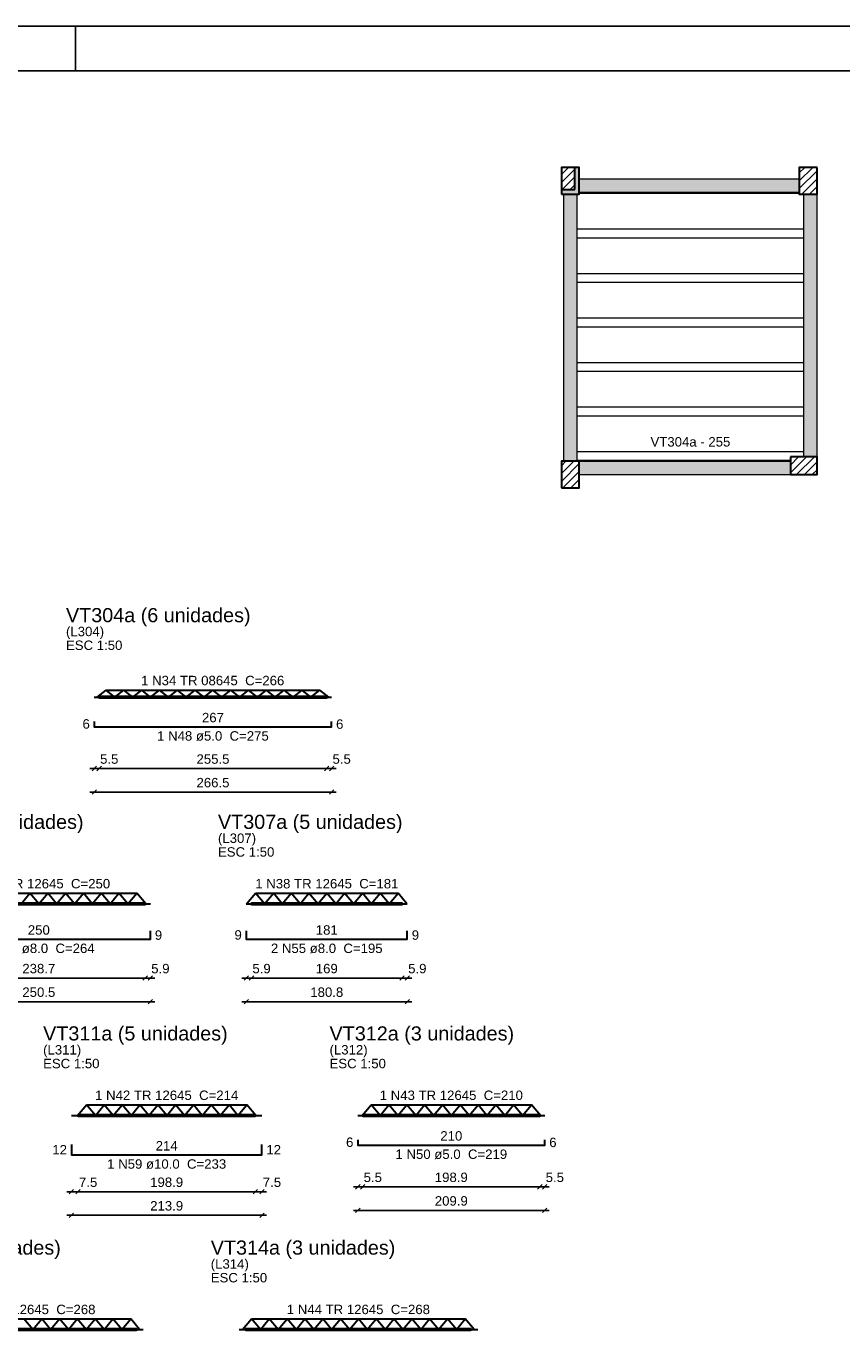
# Model space of a CAD drawing. Header units: millimetres. Extents: x 0 to 84.1, y 0 to 59.4.
# Tile 12 of 13: x 46 to 64.3, y 29.9 to 59.4. Entities that reach past the tile are written whole.
import ezdxf

# ---------------------------------------------------------------- set-up
doc = ezdxf.new("R2010")
doc.units = ezdxf.units.MM
doc.header["$MEASUREMENT"] = 0
doc.linetypes.add('NULL', pattern=[0])
doc.layers.get('0').update_dxf_attribs({"lineweight": 18})
for name, color, linetype, lineweight in [('Descrição da armadura', 7, 'Continuous', 0), ('DT-Armadura positiva', 2, 'Continuous', 30), ('DT-Cotas', 9, 'Continuous', 5), ('DT-Forma', 5, 'Continuous', 5), ('DT-Hachura pilar em laje', 252, 'Continuous', 5), ('DT-Hachura viga em laje', 254, 'Continuous', 5), ('DT-Título', 3, 'Continuous', 20), ('FO-Hachura pilar que morre', 106, 'Continuous', 5), ('FO-Hachura pilar que passa', 19, 'Continuous', 5), ('FO-Hachuras das lajes', 1, 'Continuous', 20), ('FO-Pilares', 4, 'Continuous', 30), ('FO-Textos das lajes', 3, 'Continuous', 20), ('FO-Vigas', 1, 'Continuous', 20), ('Textos armaduras', 7, 'Continuous', 0)]:
    doc.layers.add(name, color=color, linetype=linetype, lineweight=lineweight)
doc.layers.add('SEDUC_MARF', color=1, linetype='Continuous')
doc.layers.add('SEDUC_MARGG', color=7, linetype='Continuous')
doc.styles.add('Arial', font='txt')
doc.dimstyles.new('UM_50.000000', dxfattribs={"dimtxt": 0.18, "dimasz": 0.1, "dimexe": 0.1, "dimexo": 0.2, "dimgap": 0, "dimtad": 1, "dimtih": 1, "dimtoh": 1, "dimdec": 1, "dimlfac": 50, "dimzin": 0, "dimdsep": 46, "dimtxsty": 'Standard', "dimcen": 0.09, "dimdle": 0.1, "dimadec": 1, "dimazin": 2, "dimtfac": 1, "dimtdec": 4, "dimtofl": 0, "dimtmove": 0, "dimatfit": 3, "dimfxl": 1, "dimtolj": 1, "dimarcsym": 0})

# ---------------------------------------------------------------- blocks, each defined once
blk = doc.blocks.new('_Oblique')
at = {"color": 0, "linetype": 'ByBlock', "lineweight": -2}
blk.add_line((-0.5, -0.5), (0.5, 0.5), dxfattribs=at)
blk = doc.blocks.new('*D14')
at = {"layer": 'Defpoints', "color": 0}
for p in [(47.52, 42.192), (52.85, 42.192), (52.85, 42.192)]:
    blk.add_point(p, dxfattribs=at)
at = {"layer": 'DT-Cotas', "color": 0, "lineweight": -2}
blk.add_line((47.42, 42.192), (52.95, 42.192), dxfattribs=at)
at = {"layer": 'DT-Cotas', "color": 0, "lineweight": -2, "xscale": 0.1, "yscale": 0.1, "zscale": 0.1, "rotation": 180}
blk.add_blockref('_Oblique', (47.52, 42.192), dxfattribs=at)
at = {"layer": 'DT-Cotas', "color": 0, "lineweight": -2, "xscale": 0.1, "yscale": 0.1, "zscale": 0.1}
blk.add_blockref('_Oblique', (52.85, 42.192), dxfattribs=at)
at = {"layer": 'DT-Cotas', "color": 7, "insert": (50.185, 42.403), "char_height": 0.2118, "attachment_point": 5, "rotation": 0.0057, "style": 'Arial'}
blk.add_mtext('\\A1;266.5', dxfattribs=at)
blk = doc.blocks.new('*D15')
at = {"layer": 'Defpoints', "color": 0}
for p in [(47.52, 42.721), (47.63, 42.721), (47.63, 42.721)]:
    blk.add_point(p, dxfattribs=at)
at = {"layer": 'DT-Cotas', "color": 0, "lineweight": -2}
blk.add_line((47.42, 42.721), (47.73, 42.721), dxfattribs=at)
at = {"layer": 'DT-Cotas', "color": 0, "lineweight": -2, "xscale": 0.1, "yscale": 0.1, "zscale": 0.1, "rotation": 180}
blk.add_blockref('_Oblique', (47.52, 42.721), dxfattribs=at)
at = {"layer": 'DT-Cotas', "color": 0, "lineweight": -2, "xscale": 0.1, "yscale": 0.1, "zscale": 0.1}
blk.add_blockref('_Oblique', (47.63, 42.721), dxfattribs=at)
at = {"layer": 'DT-Cotas', "color": 7, "insert": (47.855, 42.933), "char_height": 0.2118, "attachment_point": 5, "rotation": 0.0057, "style": 'Arial'}
blk.add_mtext('\\A1;5.5', dxfattribs=at)
blk = doc.blocks.new('*D16')
at = {"layer": 'Defpoints', "color": 0}
for p in [(47.63, 42.721), (52.74, 42.721), (52.74, 42.721)]:
    blk.add_point(p, dxfattribs=at)
at = {"layer": 'DT-Cotas', "color": 0, "lineweight": -2}
blk.add_line((47.53, 42.721), (52.84, 42.721), dxfattribs=at)
at = {"layer": 'DT-Cotas', "color": 0, "lineweight": -2, "xscale": 0.1, "yscale": 0.1, "zscale": 0.1, "rotation": 180}
blk.add_blockref('_Oblique', (47.63, 42.721), dxfattribs=at)
at = {"layer": 'DT-Cotas', "color": 0, "lineweight": -2, "xscale": 0.1, "yscale": 0.1, "zscale": 0.1}
blk.add_blockref('_Oblique', (52.74, 42.721), dxfattribs=at)
at = {"layer": 'DT-Cotas', "color": 7, "insert": (50.185, 42.933), "char_height": 0.2118, "attachment_point": 5, "rotation": 0.0057, "style": 'Arial'}
blk.add_mtext('\\A1;255.5', dxfattribs=at)
blk = doc.blocks.new('*D17')
at = {"layer": 'Defpoints', "color": 0}
for p in [(52.74, 42.721), (52.85, 42.721), (52.85, 42.721)]:
    blk.add_point(p, dxfattribs=at)
at = {"layer": 'DT-Cotas', "color": 0, "lineweight": -2}
blk.add_line((52.64, 42.721), (52.95, 42.721), dxfattribs=at)
at = {"layer": 'DT-Cotas', "color": 0, "lineweight": -2, "xscale": 0.1, "yscale": 0.1, "zscale": 0.1, "rotation": 180}
blk.add_blockref('_Oblique', (52.74, 42.721), dxfattribs=at)
at = {"layer": 'DT-Cotas', "color": 0, "lineweight": -2, "xscale": 0.1, "yscale": 0.1, "zscale": 0.1}
blk.add_blockref('_Oblique', (52.85, 42.721), dxfattribs=at)
at = {"layer": 'DT-Cotas', "color": 7, "insert": (53.075, 42.933), "char_height": 0.2118, "attachment_point": 5, "rotation": 0.0057, "style": 'Arial'}
blk.add_mtext('\\A1;5.5', dxfattribs=at)
blk = doc.blocks.new('*D26')
at = {"layer": 'Defpoints', "color": 0}
for p in [(43.769, 37.483), (48.779, 37.483), (48.779, 37.483)]:
    blk.add_point(p, dxfattribs=at)
at = {"layer": 'DT-Cotas', "color": 0, "lineweight": -2}
blk.add_line((43.669, 37.483), (48.879, 37.483), dxfattribs=at)
at = {"layer": 'DT-Cotas', "color": 0, "lineweight": -2, "xscale": 0.1, "yscale": 0.1, "zscale": 0.1, "rotation": 180}
blk.add_blockref('_Oblique', (43.769, 37.483), dxfattribs=at)
at = {"layer": 'DT-Cotas', "color": 0, "lineweight": -2, "xscale": 0.1, "yscale": 0.1, "zscale": 0.1}
blk.add_blockref('_Oblique', (48.779, 37.483), dxfattribs=at)
at = {"layer": 'DT-Cotas', "color": 7, "insert": (46.274, 37.695), "char_height": 0.2118, "attachment_point": 5, "rotation": 0.0057, "style": 'Arial'}
blk.add_mtext('\\A1;250.5', dxfattribs=at)
blk = doc.blocks.new('*D28')
at = {"layer": 'Defpoints', "color": 0}
for p in [(43.887, 38.013), (48.661, 38.013), (48.661, 38.013)]:
    blk.add_point(p, dxfattribs=at)
at = {"layer": 'DT-Cotas', "color": 0, "lineweight": -2}
blk.add_line((43.787, 38.013), (48.761, 38.013), dxfattribs=at)
at = {"layer": 'DT-Cotas', "color": 0, "lineweight": -2, "xscale": 0.1, "yscale": 0.1, "zscale": 0.1, "rotation": 180}
blk.add_blockref('_Oblique', (43.887, 38.013), dxfattribs=at)
at = {"layer": 'DT-Cotas', "color": 0, "lineweight": -2, "xscale": 0.1, "yscale": 0.1, "zscale": 0.1}
blk.add_blockref('_Oblique', (48.661, 38.013), dxfattribs=at)
at = {"layer": 'DT-Cotas', "color": 7, "insert": (46.274, 38.225), "char_height": 0.2118, "attachment_point": 5, "rotation": 0.0057, "style": 'Arial'}
blk.add_mtext('\\A1;238.7', dxfattribs=at)
blk = doc.blocks.new('*D29')
at = {"layer": 'Defpoints', "color": 0}
for p in [(48.661, 38.013), (48.779, 38.013), (48.779, 38.013)]:
    blk.add_point(p, dxfattribs=at)
at = {"layer": 'DT-Cotas', "color": 0, "lineweight": -2}
blk.add_line((48.561, 38.013), (48.879, 38.013), dxfattribs=at)
at = {"layer": 'DT-Cotas', "color": 0, "lineweight": -2, "xscale": 0.1, "yscale": 0.1, "zscale": 0.1, "rotation": 180}
blk.add_blockref('_Oblique', (48.661, 38.013), dxfattribs=at)
at = {"layer": 'DT-Cotas', "color": 0, "lineweight": -2, "xscale": 0.1, "yscale": 0.1, "zscale": 0.1}
blk.add_blockref('_Oblique', (48.779, 38.013), dxfattribs=at)
at = {"layer": 'DT-Cotas', "color": 7, "insert": (49.004, 38.225), "char_height": 0.2118, "attachment_point": 5, "rotation": 0.0057, "style": 'Arial'}
blk.add_mtext('\\A1;5.9', dxfattribs=at)
blk = doc.blocks.new('*D30')
at = {"layer": 'Defpoints', "color": 0}
for p in [(50.933, 37.483), (54.549, 37.483), (54.549, 37.483)]:
    blk.add_point(p, dxfattribs=at)
at = {"layer": 'DT-Cotas', "color": 0, "lineweight": -2}
blk.add_line((50.833, 37.483), (54.649, 37.483), dxfattribs=at)
at = {"layer": 'DT-Cotas', "color": 0, "lineweight": -2, "xscale": 0.1, "yscale": 0.1, "zscale": 0.1, "rotation": 180}
blk.add_blockref('_Oblique', (50.933, 37.483), dxfattribs=at)
at = {"layer": 'DT-Cotas', "color": 0, "lineweight": -2, "xscale": 0.1, "yscale": 0.1, "zscale": 0.1}
blk.add_blockref('_Oblique', (54.549, 37.483), dxfattribs=at)
at = {"layer": 'DT-Cotas', "color": 7, "insert": (52.741, 37.695), "char_height": 0.2118, "attachment_point": 5, "rotation": 0.0057, "style": 'Arial'}
blk.add_mtext('\\A1;180.8', dxfattribs=at)
blk = doc.blocks.new('*D31')
at = {"layer": 'Defpoints', "color": 0}
for p in [(50.933, 38.013), (51.051, 38.013), (51.051, 38.013)]:
    blk.add_point(p, dxfattribs=at)
at = {"layer": 'DT-Cotas', "color": 0, "lineweight": -2}
blk.add_line((50.833, 38.013), (51.151, 38.013), dxfattribs=at)
at = {"layer": 'DT-Cotas', "color": 0, "lineweight": -2, "xscale": 0.1, "yscale": 0.1, "zscale": 0.1, "rotation": 180}
blk.add_blockref('_Oblique', (50.933, 38.013), dxfattribs=at)
at = {"layer": 'DT-Cotas', "color": 0, "lineweight": -2, "xscale": 0.1, "yscale": 0.1, "zscale": 0.1}
blk.add_blockref('_Oblique', (51.051, 38.013), dxfattribs=at)
at = {"layer": 'DT-Cotas', "color": 7, "insert": (51.276, 38.225), "char_height": 0.2118, "attachment_point": 5, "rotation": 0.0057, "style": 'Arial'}
blk.add_mtext('\\A1;5.9', dxfattribs=at)
blk = doc.blocks.new('*D32')
at = {"layer": 'Defpoints', "color": 0}
for p in [(51.051, 38.013), (54.431, 38.013), (54.431, 38.013)]:
    blk.add_point(p, dxfattribs=at)
at = {"layer": 'DT-Cotas', "color": 0, "lineweight": -2}
blk.add_line((50.951, 38.013), (54.531, 38.013), dxfattribs=at)
at = {"layer": 'DT-Cotas', "color": 0, "lineweight": -2, "xscale": 0.1, "yscale": 0.1, "zscale": 0.1, "rotation": 180}
blk.add_blockref('_Oblique', (51.051, 38.013), dxfattribs=at)
at = {"layer": 'DT-Cotas', "color": 0, "lineweight": -2, "xscale": 0.1, "yscale": 0.1, "zscale": 0.1}
blk.add_blockref('_Oblique', (54.431, 38.013), dxfattribs=at)
at = {"layer": 'DT-Cotas', "color": 7, "insert": (52.741, 38.225), "char_height": 0.2118, "attachment_point": 5, "rotation": 0.0057, "style": 'Arial'}
blk.add_mtext('\\A1;169', dxfattribs=at)
blk = doc.blocks.new('*D33')
at = {"layer": 'Defpoints', "color": 0}
for p in [(54.431, 38.013), (54.549, 38.013), (54.549, 38.013)]:
    blk.add_point(p, dxfattribs=at)
at = {"layer": 'DT-Cotas', "color": 0, "lineweight": -2}
blk.add_line((54.331, 38.013), (54.649, 38.013), dxfattribs=at)
at = {"layer": 'DT-Cotas', "color": 0, "lineweight": -2, "xscale": 0.1, "yscale": 0.1, "zscale": 0.1, "rotation": 180}
blk.add_blockref('_Oblique', (54.431, 38.013), dxfattribs=at)
at = {"layer": 'DT-Cotas', "color": 0, "lineweight": -2, "xscale": 0.1, "yscale": 0.1, "zscale": 0.1}
blk.add_blockref('_Oblique', (54.549, 38.013), dxfattribs=at)
at = {"layer": 'DT-Cotas', "color": 7, "insert": (54.774, 38.225), "char_height": 0.2118, "attachment_point": 5, "rotation": 0.0057, "style": 'Arial'}
blk.add_mtext('\\A1;5.9', dxfattribs=at)
blk = doc.blocks.new('*D46')
at = {"layer": 'Defpoints', "color": 0}
for p in [(47.006, 32.683), (51.284, 32.683), (51.284, 32.683)]:
    blk.add_point(p, dxfattribs=at)
at = {"layer": 'DT-Cotas', "color": 0, "lineweight": -2}
blk.add_line((46.906, 32.683), (51.384, 32.683), dxfattribs=at)
at = {"layer": 'DT-Cotas', "color": 0, "lineweight": -2, "xscale": 0.1, "yscale": 0.1, "zscale": 0.1, "rotation": 180}
blk.add_blockref('_Oblique', (47.006, 32.683), dxfattribs=at)
at = {"layer": 'DT-Cotas', "color": 0, "lineweight": -2, "xscale": 0.1, "yscale": 0.1, "zscale": 0.1}
blk.add_blockref('_Oblique', (51.284, 32.683), dxfattribs=at)
at = {"layer": 'DT-Cotas', "color": 7, "insert": (49.145, 32.895), "char_height": 0.2118, "attachment_point": 5, "rotation": 0.0057, "style": 'Arial'}
blk.add_mtext('\\A1;213.9', dxfattribs=at)
blk = doc.blocks.new('*D47')
at = {"layer": 'Defpoints', "color": 0}
for p in [(47.006, 33.213), (47.156, 33.213), (47.156, 33.213)]:
    blk.add_point(p, dxfattribs=at)
at = {"layer": 'DT-Cotas', "color": 0, "lineweight": -2}
blk.add_line((46.906, 33.213), (47.256, 33.213), dxfattribs=at)
at = {"layer": 'DT-Cotas', "color": 0, "lineweight": -2, "xscale": 0.1, "yscale": 0.1, "zscale": 0.1, "rotation": 180}
blk.add_blockref('_Oblique', (47.006, 33.213), dxfattribs=at)
at = {"layer": 'DT-Cotas', "color": 0, "lineweight": -2, "xscale": 0.1, "yscale": 0.1, "zscale": 0.1}
blk.add_blockref('_Oblique', (47.156, 33.213), dxfattribs=at)
at = {"layer": 'DT-Cotas', "color": 7, "insert": (47.382, 33.425), "char_height": 0.2118, "attachment_point": 5, "rotation": 0.0057, "style": 'Arial'}
blk.add_mtext('\\A1;7.5', dxfattribs=at)
blk = doc.blocks.new('*D48')
at = {"layer": 'Defpoints', "color": 0}
for p in [(47.156, 33.213), (51.134, 33.213), (51.134, 33.213)]:
    blk.add_point(p, dxfattribs=at)
at = {"layer": 'DT-Cotas', "color": 0, "lineweight": -2}
blk.add_line((47.056, 33.213), (51.234, 33.213), dxfattribs=at)
at = {"layer": 'DT-Cotas', "color": 0, "lineweight": -2, "xscale": 0.1, "yscale": 0.1, "zscale": 0.1, "rotation": 180}
blk.add_blockref('_Oblique', (47.156, 33.213), dxfattribs=at)
at = {"layer": 'DT-Cotas', "color": 0, "lineweight": -2, "xscale": 0.1, "yscale": 0.1, "zscale": 0.1}
blk.add_blockref('_Oblique', (51.134, 33.213), dxfattribs=at)
at = {"layer": 'DT-Cotas', "color": 7, "insert": (49.145, 33.425), "char_height": 0.2118, "attachment_point": 5, "rotation": 0.0057, "style": 'Arial'}
blk.add_mtext('\\A1;198.9', dxfattribs=at)
blk = doc.blocks.new('*D49')
at = {"layer": 'Defpoints', "color": 0}
for p in [(51.134, 33.213), (51.284, 33.213), (51.284, 33.213)]:
    blk.add_point(p, dxfattribs=at)
at = {"layer": 'DT-Cotas', "color": 0, "lineweight": -2}
blk.add_line((51.034, 33.213), (51.384, 33.213), dxfattribs=at)
at = {"layer": 'DT-Cotas', "color": 0, "lineweight": -2, "xscale": 0.1, "yscale": 0.1, "zscale": 0.1, "rotation": 180}
blk.add_blockref('_Oblique', (51.134, 33.213), dxfattribs=at)
at = {"layer": 'DT-Cotas', "color": 0, "lineweight": -2, "xscale": 0.1, "yscale": 0.1, "zscale": 0.1}
blk.add_blockref('_Oblique', (51.284, 33.213), dxfattribs=at)
at = {"layer": 'DT-Cotas', "color": 7, "insert": (51.51, 33.425), "char_height": 0.2118, "attachment_point": 5, "rotation": 0.0057, "style": 'Arial'}
blk.add_mtext('\\A1;7.5', dxfattribs=at)
blk = doc.blocks.new('*D50')
at = {"layer": 'Defpoints', "color": 0}
for p in [(53.438, 32.793), (57.636, 32.793), (57.636, 32.793)]:
    blk.add_point(p, dxfattribs=at)
at = {"layer": 'DT-Cotas', "color": 0, "lineweight": -2}
blk.add_line((53.338, 32.793), (57.736, 32.793), dxfattribs=at)
at = {"layer": 'DT-Cotas', "color": 0, "lineweight": -2, "xscale": 0.1, "yscale": 0.1, "zscale": 0.1, "rotation": 180}
blk.add_blockref('_Oblique', (53.438, 32.793), dxfattribs=at)
at = {"layer": 'DT-Cotas', "color": 0, "lineweight": -2, "xscale": 0.1, "yscale": 0.1, "zscale": 0.1}
blk.add_blockref('_Oblique', (57.636, 32.793), dxfattribs=at)
at = {"layer": 'DT-Cotas', "color": 7, "insert": (55.537, 33.005), "char_height": 0.2118, "attachment_point": 5, "rotation": 0.0057, "style": 'Arial'}
blk.add_mtext('\\A1;209.9', dxfattribs=at)
blk = doc.blocks.new('*D51')
at = {"layer": 'Defpoints', "color": 0}
for p in [(53.438, 33.323), (53.548, 33.323), (53.548, 33.323)]:
    blk.add_point(p, dxfattribs=at)
at = {"layer": 'DT-Cotas', "color": 0, "lineweight": -2}
blk.add_line((53.338, 33.323), (53.648, 33.323), dxfattribs=at)
at = {"layer": 'DT-Cotas', "color": 0, "lineweight": -2, "xscale": 0.1, "yscale": 0.1, "zscale": 0.1, "rotation": 180}
blk.add_blockref('_Oblique', (53.438, 33.323), dxfattribs=at)
at = {"layer": 'DT-Cotas', "color": 0, "lineweight": -2, "xscale": 0.1, "yscale": 0.1, "zscale": 0.1}
blk.add_blockref('_Oblique', (53.548, 33.323), dxfattribs=at)
at = {"layer": 'DT-Cotas', "color": 7, "insert": (53.774, 33.535), "char_height": 0.2118, "attachment_point": 5, "rotation": 0.0057, "style": 'Arial'}
blk.add_mtext('\\A1;5.5', dxfattribs=at)
blk = doc.blocks.new('*D52')
at = {"layer": 'Defpoints', "color": 0}
for p in [(53.548, 33.323), (57.526, 33.323), (57.526, 33.323)]:
    blk.add_point(p, dxfattribs=at)
at = {"layer": 'DT-Cotas', "color": 0, "lineweight": -2}
blk.add_line((53.448, 33.323), (57.626, 33.323), dxfattribs=at)
at = {"layer": 'DT-Cotas', "color": 0, "lineweight": -2, "xscale": 0.1, "yscale": 0.1, "zscale": 0.1, "rotation": 180}
blk.add_blockref('_Oblique', (53.548, 33.323), dxfattribs=at)
at = {"layer": 'DT-Cotas', "color": 0, "lineweight": -2, "xscale": 0.1, "yscale": 0.1, "zscale": 0.1}
blk.add_blockref('_Oblique', (57.526, 33.323), dxfattribs=at)
at = {"layer": 'DT-Cotas', "color": 7, "insert": (55.537, 33.535), "char_height": 0.2118, "attachment_point": 5, "rotation": 0.0057, "style": 'Arial'}
blk.add_mtext('\\A1;198.9', dxfattribs=at)
blk = doc.blocks.new('*D53')
at = {"layer": 'Defpoints', "color": 0}
for p in [(57.526, 33.323), (57.636, 33.323), (57.636, 33.323)]:
    blk.add_point(p, dxfattribs=at)
at = {"layer": 'DT-Cotas', "color": 0, "lineweight": -2}
blk.add_line((57.426, 33.323), (57.736, 33.323), dxfattribs=at)
at = {"layer": 'DT-Cotas', "color": 0, "lineweight": -2, "xscale": 0.1, "yscale": 0.1, "zscale": 0.1, "rotation": 180}
blk.add_blockref('_Oblique', (57.526, 33.323), dxfattribs=at)
at = {"layer": 'DT-Cotas', "color": 0, "lineweight": -2, "xscale": 0.1, "yscale": 0.1, "zscale": 0.1}
blk.add_blockref('_Oblique', (57.636, 33.323), dxfattribs=at)
at = {"layer": 'DT-Cotas', "color": 7, "insert": (57.862, 33.535), "char_height": 0.2118, "attachment_point": 5, "rotation": 0.0057, "style": 'Arial'}
blk.add_mtext('\\A1;5.5', dxfattribs=at)

msp = doc.modelspace()

# ---------------------------------------------------------------- hatches: boundary and pattern name
at = {"layer": 'DT-Hachura pilar em laje', "linetype": 'Continuous'}
h = msp.add_hatch(dxfattribs=at)
h.set_pattern_fill('ANSI31', color=252, style=0)
h.paths.add_polyline_path([(63.7517, 56.2281), (63.5517, 56.2281), (63.3517, 56.2281), (63.3517, 55.9281), (63.3517, 55.6281), (63.5517, 55.6281), (63.7517, 55.6281), (63.7517, 55.9281)])
h = msp.add_hatch(dxfattribs=at)
h.set_pattern_fill('ANSI31', color=252, style=0)
h.paths.add_polyline_path([(58.0117, 49.0267), (58.2117, 49.0267), (58.4117, 49.0267), (58.4117, 49.3267), (58.4117, 49.6267), (58.2117, 49.6267), (58.0117, 49.6267), (58.0117, 49.3267)])
h = msp.add_hatch(dxfattribs=at)
h.set_pattern_fill('ANSI31', color=252, style=0)
h.paths.add_polyline_path([(63.1513, 49.7253), (63.1513, 49.5253), (63.1513, 49.3253), (63.4513, 49.3253), (63.7513, 49.3253), (63.7513, 49.5253), (63.7513, 49.7253), (63.4513, 49.7253)])
at = {"layer": 'DT-Hachura viga em laje', "linetype": 'Continuous'}
for points in [[(63.3517, 55.9679), (63.3517, 55.9679), (58.4117, 55.9679), (58.4117, 55.6679), (63.3517, 55.6679), (63.3517, 55.9679)], [(58.3617, 55.6279), (58.3617, 55.6279), (58.0617, 55.6279), (58.0617, 49.6267), (58.3617, 49.6267), (58.3617, 55.6279)], [(63.7517, 55.6279), (63.7517, 55.6279), (63.4517, 55.6279), (63.4517, 49.7253), (63.7517, 49.7253), (63.7517, 55.6279)], [(63.1513, 49.6267), (63.1513, 49.6267), (58.4117, 49.6267), (58.4117, 49.3267), (63.1513, 49.3267), (63.1513, 49.6267)]]:
    msp.add_hatch(color=254, dxfattribs=at).paths.add_polyline_path(points)
at = {"layer": 'FO-Hachura pilar que morre', "linetype": 'Continuous'}
h = msp.add_hatch(color=106, dxfattribs=at)
h.paths.add_polyline_path([(58.0117, 55.6281), (58.2117, 55.6281), (58.4117, 55.6281), (58.4117, 55.9281), (58.4117, 56.2281), (58.2117, 56.2281), (58.0117, 56.2281), (58.0117, 55.9281)])
h.paths.add_polyline_path([(58.0117, 55.7281), (58.1617, 55.7281), (58.3117, 55.7281), (58.3117, 55.9781), (58.3117, 56.2281), (58.1617, 56.2281), (58.0117, 56.2281), (58.0117, 55.9781)], flags=0)
at = {"layer": 'FO-Hachura pilar que passa', "linetype": 'Continuous'}
h = msp.add_hatch(dxfattribs=at)
h.set_pattern_fill('ANSI31', color=19, style=0)
h.paths.add_polyline_path([(58.0117, 55.7281), (58.1617, 55.7281), (58.3117, 55.7281), (58.3117, 55.9781), (58.3117, 56.2281), (58.1617, 56.2281), (58.0117, 56.2281), (58.0117, 55.9781)])

# ---------------------------------------------------------------- linework, layer by layer
at = {"layer": 'DT-Armadura positiva'}
for p, q in [((47.5197, 44.3237), (52.8497, 44.3237)), ((47.5847, 44.3237), (47.7847, 44.4837)), ((47.9847, 44.3237), (47.7847, 44.4837)), ((47.7847, 44.4837), (52.5847, 44.4837)), ((47.9847, 44.3237), (48.1847, 44.4837)), ((48.3847, 44.3237), (48.1847, 44.4837)), ((48.3847, 44.3237), (48.5847, 44.4837)), ((48.7847, 44.3237), (48.5847, 44.4837)), ((48.7847, 44.3237), (48.9847, 44.4837)), ((49.1847, 44.3237), (48.9847, 44.4837)), ((49.1847, 44.3237), (49.3847, 44.4837)), ((49.5847, 44.3237), (49.3847, 44.4837)), ((49.5847, 44.3237), (49.7847, 44.4837)), ((49.9847, 44.3237), (49.7847, 44.4837)), ((49.9847, 44.3237), (50.1847, 44.4837)), ((50.3847, 44.3237), (50.1847, 44.4837)), ((50.3847, 44.3237), (50.5847, 44.4837)), ((50.7847, 44.3237), (50.5847, 44.4837)), ((50.7847, 44.3237), (50.9847, 44.4837)), ((51.1847, 44.3237), (50.9847, 44.4837)), ((51.1847, 44.3237), (51.3847, 44.4837)), ((51.5847, 44.3237), (51.3847, 44.4837)), ((51.5847, 44.3237), (51.7847, 44.4837)), ((51.9847, 44.3237), (51.7847, 44.4837)), ((51.9847, 44.3237), (52.1847, 44.4837)), ((52.3847, 44.3237), (52.1847, 44.4837)), ((52.3847, 44.3237), (52.5847, 44.4837)), ((52.7847, 44.3237), (52.5847, 44.4837)), ((44.0741, 39.9195), (48.4741, 39.9195)), ((45.8741, 39.6795), (46.0741, 39.9195)), ((46.2741, 39.6795), (46.0741, 39.9195)), ((46.2741, 39.6795), (46.4741, 39.9195)), ((46.6741, 39.6795), (46.4741, 39.9195)), ((46.6741, 39.6795), (46.8741, 39.9195)), ((47.0741, 39.6795), (46.8741, 39.9195)), ((47.0741, 39.6795), (47.2741, 39.9195)), ((47.4741, 39.6795), (47.2741, 39.9195)), ((47.4741, 39.6795), (47.6741, 39.9195)), ((47.8741, 39.6795), (47.6741, 39.9195)), ((47.8741, 39.6795), (48.0741, 39.9195)), ((48.2741, 39.6795), (48.0741, 39.9195)), ((48.2741, 39.6795), (48.4741, 39.9195)), ((48.6741, 39.6795), (48.4741, 39.9195)), ((50.9407, 39.6795), (51.1407, 39.9195)), ((51.3407, 39.6795), (51.1407, 39.9195)), ((51.1407, 39.9195), (54.3407, 39.9195)), ((51.3407, 39.6795), (51.5407, 39.9195)), ((51.7407, 39.6795), (51.5407, 39.9195)), ((51.7407, 39.6795), (51.9407, 39.9195)), ((52.1407, 39.6795), (51.9407, 39.9195)), ((52.1407, 39.6795), (52.3407, 39.9195)), ((52.5407, 39.6795), (52.3407, 39.9195)), ((52.5407, 39.6795), (52.7407, 39.9195)), ((52.9407, 39.6795), (52.7407, 39.9195)), ((52.9407, 39.6795), (53.1407, 39.9195)), ((53.3407, 39.6795), (53.1407, 39.9195)), ((53.3407, 39.6795), (53.5407, 39.9195)), ((53.7407, 39.6795), (53.5407, 39.9195)), ((53.7407, 39.6795), (53.9407, 39.9195)), ((54.1407, 39.6795), (53.9407, 39.9195)), ((54.1407, 39.6795), (54.3407, 39.9195)), ((54.5407, 39.6795), (54.3407, 39.9195)), ((43.7693, 39.6795), (48.7789, 39.6795)), ((50.9326, 39.6795), (54.5488, 39.6795)), ((47.1451, 34.9253), (47.3451, 35.1653)), ((47.5451, 34.9253), (47.3451, 35.1653)), ((47.3451, 35.1653), (50.9451, 35.1653)), ((47.5451, 34.9253), (47.7451, 35.1653)), ((47.9451, 34.9253), (47.7451, 35.1653)), ((47.9451, 34.9253), (48.1451, 35.1653)), ((48.3451, 34.9253), (48.1451, 35.1653)), ((48.3451, 34.9253), (48.5451, 35.1653)), ((48.7451, 34.9253), (48.5451, 35.1653)), ((48.7451, 34.9253), (48.9451, 35.1653)), ((49.1451, 34.9253), (48.9451, 35.1653)), ((49.1451, 34.9253), (49.3451, 35.1653)), ((49.5451, 34.9253), (49.3451, 35.1653)), ((49.5451, 34.9253), (49.7451, 35.1653)), ((49.9451, 34.9253), (49.7451, 35.1653)), ((49.9451, 34.9253), (50.1451, 35.1653)), ((50.3451, 34.9253), (50.1451, 35.1653)), ((50.3451, 34.9253), (50.5451, 35.1653)), ((50.7451, 34.9253), (50.5451, 35.1653)), ((50.7451, 34.9253), (50.9451, 35.1653)), ((51.1451, 34.9253), (50.9451, 35.1653)), ((53.5372, 34.9253), (53.7372, 35.1653)), ((53.9372, 34.9253), (53.7372, 35.1653)), ((53.7372, 35.1653), (57.3372, 35.1653)), ((53.9372, 34.9253), (54.1372, 35.1653)), ((54.3372, 34.9253), (54.1372, 35.1653)), ((54.3372, 34.9253), (54.5372, 35.1653)), ((54.7372, 34.9253), (54.5372, 35.1653)), ((54.7372, 34.9253), (54.9372, 35.1653)), ((55.1372, 34.9253), (54.9372, 35.1653)), ((55.1372, 34.9253), (55.3372, 35.1653)), ((55.5372, 34.9253), (55.3372, 35.1653)), ((55.5372, 34.9253), (55.7372, 35.1653)), ((55.9372, 34.9253), (55.7372, 35.1653)), ((55.9372, 34.9253), (56.1372, 35.1653)), ((56.3372, 34.9253), (56.1372, 35.1653)), ((56.3372, 34.9253), (56.5372, 35.1653)), ((56.7372, 34.9253), (56.5372, 35.1653)), ((56.7372, 34.9253), (56.9372, 35.1653)), ((57.1372, 34.9253), (56.9372, 35.1653)), ((57.1372, 34.9253), (57.3372, 35.1653)), ((57.5372, 34.9253), (57.3372, 35.1653)), ((47.0059, 34.9253), (51.2843, 34.9253)), ((53.438, 34.9253), (57.6364, 34.9253)), ((43.5381, 30.3536), (48.3381, 30.3536)), ((46.1381, 30.1136), (45.9381, 30.3536)), ((46.1381, 30.1136), (46.3381, 30.3536)), ((46.5381, 30.1136), (46.3381, 30.3536)), ((46.5381, 30.1136), (46.7381, 30.3536)), ((46.9381, 30.1136), (46.7381, 30.3536)), ((46.9381, 30.1136), (47.1381, 30.3536)), ((47.3381, 30.1136), (47.1381, 30.3536)), ((47.3381, 30.1136), (47.5381, 30.3536)), ((47.7381, 30.1136), (47.5381, 30.3536)), ((47.7381, 30.1136), (47.9381, 30.3536)), ((48.1381, 30.1136), (47.9381, 30.3536)), ((48.1381, 30.1136), (48.3381, 30.3536)), ((48.5381, 30.1136), (48.3381, 30.3536)), ((50.8501, 30.1136), (51.0501, 30.3536)), ((51.2501, 30.1136), (51.0501, 30.3536)), ((51.0501, 30.3536), (55.8501, 30.3536)), ((51.2501, 30.1136), (51.4501, 30.3536)), ((51.6501, 30.1136), (51.4501, 30.3536)), ((51.6501, 30.1136), (51.8501, 30.3536)), ((52.0501, 30.1136), (51.8501, 30.3536)), ((52.0501, 30.1136), (52.2501, 30.3536)), ((52.4501, 30.1136), (52.2501, 30.3536)), ((52.4501, 30.1136), (52.6501, 30.3536)), ((52.8501, 30.1136), (52.6501, 30.3536)), ((52.8501, 30.1136), (53.0501, 30.3536)), ((53.2501, 30.1136), (53.0501, 30.3536)), ((53.2501, 30.1136), (53.4501, 30.3536)), ((53.6501, 30.1136), (53.4501, 30.3536)), ((53.6501, 30.1136), (53.8501, 30.3536)), ((54.0501, 30.1136), (53.8501, 30.3536)), ((54.0501, 30.1136), (54.2501, 30.3536)), ((54.4501, 30.1136), (54.2501, 30.3536)), ((54.4501, 30.1136), (54.6501, 30.3536)), ((54.8501, 30.1136), (54.6501, 30.3536)), ((54.8501, 30.1136), (55.0501, 30.3536)), ((55.2501, 30.1136), (55.0501, 30.3536)), ((55.2501, 30.1136), (55.4501, 30.3536)), ((55.6501, 30.1136), (55.4501, 30.3536)), ((55.6501, 30.1136), (55.8501, 30.3536)), ((56.0501, 30.1136), (55.8501, 30.3536)), ((43.2589, 30.1136), (48.6173, 30.1136)), ((50.7709, 30.1136), (56.1293, 30.1136))]:
    msp.add_line(p, q, dxfattribs=at)
for points in [[(47.5197, 43.7801), (47.5197, 43.6601), (52.8497, 43.6601), (52.8497, 43.7801)], [(43.7693, 39.0719), (43.7693, 38.8879), (48.7789, 38.8879), (48.7789, 39.0719)], [(50.9326, 39.0719), (50.9326, 38.8879), (54.5488, 38.8879), (54.5488, 39.0719)], [(47.0059, 34.2717), (47.0059, 34.0417), (51.2843, 34.0417), (51.2843, 34.2717)], [(53.438, 34.3817), (53.438, 34.2617), (57.6364, 34.2617), (57.6364, 34.3817)]]:
    msp.add_lwpolyline(points, dxfattribs=at)
at = {"layer": 'DT-Forma'}
for points in [[(47.6297, 44.2937), (47.6297, 44.3537), (52.7397, 44.3537), (52.7397, 44.2937), (47.6297, 44.2937)], [(43.8873, 39.6495), (43.8873, 39.7095), (48.6609, 39.7095), (48.6609, 39.6495), (43.8873, 39.6495)], [(51.0506, 39.6495), (51.0506, 39.7095), (54.4308, 39.7095), (54.4308, 39.6495), (51.0506, 39.6495)], [(47.1559, 34.8953), (47.1559, 34.9553), (51.1343, 34.9553), (51.1343, 34.8953), (47.1559, 34.8953)], [(53.548, 34.8953), (53.548, 34.9553), (57.5264, 34.9553), (57.5264, 34.8953), (53.548, 34.8953)], [(43.4089, 30.0836), (43.4089, 30.1436), (48.4673, 30.1436), (48.4673, 30.0836), (43.4089, 30.0836)], [(50.9209, 30.0836), (50.9209, 30.1436), (55.9793, 30.1436), (55.9793, 30.0836), (50.9209, 30.0836)]]:
    msp.add_lwpolyline(points, close=True, dxfattribs=at)
at = {"layer": 'FO-Hachuras das lajes'}
for p, q in [((58.4121, 55.6471), (63.1511, 55.6471)), ((63.1511, 55.6471), (63.3521, 55.6471)), ((58.3621, 54.8471), (58.4121, 54.8471)), ((58.4121, 54.8471), (63.1511, 54.8471)), ((63.1511, 54.8471), (63.3521, 54.8471)), ((63.3521, 54.8471), (63.4521, 54.8471)), ((58.3621, 54.6471), (58.4121, 54.6471)), ((58.4121, 54.6471), (63.1511, 54.6471)), ((63.1511, 54.6471), (63.3521, 54.6471)), ((63.3521, 54.6471), (63.4521, 54.6471)), ((58.3621, 53.8471), (58.4121, 53.8471)), ((58.3621, 53.6471), (58.4121, 53.6471)), ((58.4121, 53.8471), (63.1511, 53.8471)), ((58.4121, 53.6471), (63.1511, 53.6471)), ((63.1511, 53.8471), (63.3521, 53.8471)), ((63.1511, 53.6471), (63.3521, 53.6471)), ((63.3521, 53.8471), (63.4521, 53.8471)), ((63.3521, 53.6471), (63.4521, 53.6471)), ((58.3621, 52.8471), (58.4121, 52.8471)), ((58.4121, 52.8471), (63.1511, 52.8471)), ((63.1511, 52.8471), (63.3521, 52.8471)), ((63.3521, 52.8471), (63.4521, 52.8471)), ((58.3621, 52.6471), (58.4121, 52.6471)), ((58.4121, 52.6471), (63.1511, 52.6471)), ((63.1511, 52.6471), (63.3521, 52.6471)), ((63.3521, 52.6471), (63.4521, 52.6471)), ((58.3621, 51.8471), (58.4121, 51.8471)), ((58.3621, 51.6471), (58.4121, 51.6471)), ((58.4121, 51.8471), (63.1511, 51.8471)), ((58.4121, 51.6471), (63.1511, 51.6471)), ((63.1511, 51.8471), (63.3521, 51.8471)), ((63.1511, 51.6471), (63.3521, 51.6471)), ((63.3521, 51.8471), (63.4521, 51.8471)), ((63.3521, 51.6471), (63.4521, 51.6471)), ((58.3621, 50.8471), (58.4121, 50.8471)), ((58.4121, 50.8471), (63.1511, 50.8471)), ((63.1511, 50.8471), (63.3521, 50.8471)), ((63.3521, 50.8471), (63.4521, 50.8471)), ((58.3621, 50.6471), (58.4121, 50.6471)), ((58.4121, 50.6471), (63.1511, 50.6471)), ((63.1511, 50.6471), (63.3521, 50.6471)), ((63.3521, 50.6471), (63.4521, 50.6471)), ((58.3621, 49.8471), (58.4121, 49.8471)), ((58.4121, 49.8471), (63.1511, 49.8471)), ((63.1511, 49.8471), (63.3521, 49.8471)), ((63.3521, 49.8471), (63.4521, 49.8471)), ((58.3621, 49.6471), (58.4121, 49.6471)), ((58.4121, 49.6471), (63.1511, 49.6471))]:
    msp.add_line(p, q, dxfattribs=at)
at = {"layer": 'FO-Pilares'}
for p, q in [((58.3117, 55.7281), (58.3117, 56.2281)), ((58.0117, 55.7281), (58.3117, 55.7281))]:
    msp.add_line(p, q, dxfattribs=at)
for points in [[(58.0117, 55.6281), (58.2117, 55.6281), (58.4117, 55.6281), (58.4117, 55.9281), (58.4117, 56.2281), (58.2117, 56.2281), (58.0117, 56.2281), (58.0117, 55.9281), (58.0117, 55.6281)], [(63.7517, 56.2281), (63.5517, 56.2281), (63.3517, 56.2281), (63.3517, 55.9281), (63.3517, 55.6281), (63.5517, 55.6281), (63.7517, 55.6281), (63.7517, 55.9281), (63.7517, 56.2281)], [(58.0117, 49.0267), (58.2117, 49.0267), (58.4117, 49.0267), (58.4117, 49.3267), (58.4117, 49.6267), (58.2117, 49.6267), (58.0117, 49.6267), (58.0117, 49.3267), (58.0117, 49.0267)], [(63.1513, 49.7253), (63.1513, 49.5253), (63.1513, 49.3253), (63.4513, 49.3253), (63.7513, 49.3253), (63.7513, 49.5253), (63.7513, 49.7253), (63.4513, 49.7253), (63.1513, 49.7253)]]:
    msp.add_lwpolyline(points, close=True, dxfattribs=at)
at = {"layer": 'FO-Vigas'}
for p, q in [((58.4117, 55.9681), (63.3517, 55.9681)), ((58.0617, 49.6267), (58.0617, 55.6281)), ((58.3617, 49.6267), (58.3617, 55.6281)), ((58.4117, 55.6681), (63.3517, 55.6681)), ((63.4517, 49.7253), (63.4517, 55.6281)), ((63.7517, 49.7253), (63.7517, 55.6281)), ((58.4117, 49.6267), (63.1513, 49.6267)), ((58.4117, 49.3267), (63.1513, 49.3267))]:
    msp.add_line(p, q, dxfattribs=at)
at = {"layer": 'SEDUC_MARF'}
msp.add_line((47.1, 59.4), (47.1, 58.4), dxfattribs=at)
msp.add_lwpolyline([(84.1, 59.4), (0, 59.4), (0, 0), (84.1, 0)], close=True, dxfattribs=at)
at = {"layer": 'SEDUC_MARGG'}
msp.add_lwpolyline([(2.5, 1), (83.1, 1), (83.1, 58.4), (2.5, 58.4)], close=True, dxfattribs=at)

# ---------------------------------------------------------------- texts
at = {"layer": 'Descrição da armadura', "linetype": 'NULL', "char_height": 0.2118, "attachment_point": 8, "line_spacing_factor": 0.9, "style": 'Arial'}
for s, insert, width in [('1 N34 TR 08645  C=266', (50.1793, 44.5896), 6.303535), ('1 N48 ø5.0  C=275', (50.1843, 43.3426), 4.916973), ('1 N37 TR 12645  C=250', (46.2689, 40.0254), 6.303535), ('1 N38 TR 12645  C=181', (52.7422, 40.0254), 6.303535), ('2 N54 ø8.0  C=264', (46.2739, 38.5704), 4.916973), ('2 N55 ø8.0  C=195', (52.7402, 38.5704), 4.916973), ('1 N42 TR 12645  C=214', (49.1455, 35.2712), 6.303535), ('1 N43 TR 12645  C=210', (55.5376, 35.2712), 6.303535), ('1 N50 ø5.0  C=219', (55.5376, 33.9442), 4.916973), ('1 N59 ø10.0  C=233', (49.1455, 33.7242), 5.239541), ('1 N44 TR 12645  C=268', (45.9385, 30.4595), 6.303535), ('1 N44 TR 12645  C=268', (53.4505, 30.4595), 6.303535)]:
    msp.add_mtext(s, dxfattribs=dict(at, insert=insert, width=width))
at = {"layer": 'DT-Título', "linetype": 'NULL', "attachment_point": 7, "line_spacing_factor": 0.798, "style": 'Arial'}
for s, insert, char_height, width in [('VT304a (6 unidades)', (46.8843, 45.9137), 0.3177, 8.218633), ('(L304)', (46.8843, 45.6307), 0.2118, 1.676562), ('ESC 1:50', (46.8843, 45.3826), 0.2118, 2.482559), ('VT306b (2 unidades)', (43.1339, 41.2695), 0.3177, 8.218633), ('VT307a (5 unidades)', (50.2972, 41.2695), 0.3177, 8.218633), ('(L307)', (50.2972, 40.9865), 0.2118, 1.676562), ('ESC 1:50', (50.2972, 40.7384), 0.2118, 2.482559), ('VT311a (5 unidades)', (46.3705, 36.5153), 0.3177, 8.218633), ('VT312a (3 unidades)', (52.8026, 36.5153), 0.3177, 8.218633), ('(L311)', (46.3705, 36.2323), 0.2118, 1.676562), ('ESC 1:50', (46.3705, 35.9842), 0.2118, 2.482559), ('(L312)', (52.8026, 36.2323), 0.2118, 1.676562), ('ESC 1:50', (52.8026, 35.9842), 0.2118, 2.482559), ('VT313b (3 unidades)', (42.6235, 31.7036), 0.3177, 8.218633), ('VT314a (3 unidades)', (50.1355, 31.7036), 0.3177, 8.218633), ('(L314)', (50.1355, 31.4206), 0.2118, 1.676562), ('ESC 1:50', (50.1355, 31.1725), 0.2118, 2.482559)]:
    msp.add_mtext(s, dxfattribs=dict(at, insert=insert, char_height=char_height, width=width))
at = {"layer": 'FO-Textos das lajes', "linetype": 'NULL', "insert": (60.9071, 49.953), "char_height": 0.2118, "width": 3.514551, "attachment_point": 8, "line_spacing_factor": 0.798, "style": 'Arial'}
msp.add_mtext('VT304a - 255', dxfattribs=at)
at = {"layer": 'Textos armaduras', "linetype": 'NULL', "char_height": 0.2118, "line_spacing_factor": 0.9, "style": 'Arial'}
for s, insert, width, attachment_point in [('267', (50.1847, 43.7574), 1.367705, 8), ('6', (47.4197, 43.6142), 0.722568, 9), ('6', (52.9497, 43.826), 0.722568, 1), ('250', (46.2741, 38.9852), 1.367705, 8), ('181', (52.7407, 38.9852), 1.367705, 8), ('9', (48.8789, 39.0858), 0.722568, 1), ('9', (50.8326, 38.874), 0.722568, 9), ('9', (54.6488, 39.0858), 0.722568, 1), ('6', (53.338, 34.2158), 0.722568, 9), ('210', (55.5372, 34.359), 1.367705, 8), ('12', (46.9059, 34.0508), 1.045137, 9), ('214', (49.1451, 34.139), 1.367705, 8), ('12', (51.3843, 34.2626), 1.045137, 1), ('6', (57.7364, 34.4276), 0.722568, 1)]:
    msp.add_mtext(s, dxfattribs=dict(at, insert=insert, width=width, attachment_point=attachment_point))

# ---------------------------------------------------------------- dimensions: what is measured, and where the dimension line sits
at = {"layer": 'DT-Cotas'}
for base, p1, p2, picture, middle in [((47.6297, 42.7211), (47.5197, 42.7211), (47.6297, 42.7211), '*D15', (47.8553, 42.9329)), ((52.7397, 42.7211), (47.6297, 42.7211), (52.7397, 42.7211), '*D16', (50.1847, 42.9329)), ((52.8497, 42.7211), (52.7397, 42.7211), (52.8497, 42.7211), '*D17', (53.0752, 42.9329)), ((52.8497, 42.1916), (47.5197, 42.1916), (52.8497, 42.1916), '*D14', (50.1847, 42.4034)), ((48.6609, 38.0129), (43.8873, 38.0129), (48.6609, 38.0129), '*D28', (46.2741, 38.2247)), ((48.7789, 38.0129), (48.6609, 38.0129), (48.7789, 38.0129), '*D29', (49.0045, 38.2247)), ((51.0506, 38.0129), (50.9326, 38.0129), (51.0506, 38.0129), '*D31', (51.2762, 38.2247)), ((54.4308, 38.0129), (51.0506, 38.0129), (54.4308, 38.0129), '*D32', (52.7407, 38.2247)), ((54.5488, 38.0129), (54.4308, 38.0129), (54.5488, 38.0129), '*D33', (54.7743, 38.2247)), ((48.7789, 37.4834), (43.7693, 37.4834), (48.7789, 37.4834), '*D26', (46.2741, 37.6952)), ((54.5488, 37.4834), (50.9326, 37.4834), (54.5488, 37.4834), '*D30', (52.7407, 37.6952)), ((53.548, 33.3227), (53.438, 33.3227), (53.548, 33.3227), '*D51', (53.7736, 33.5345)), ((57.5264, 33.3227), (53.548, 33.3227), (57.5264, 33.3227), '*D52', (55.5372, 33.5345)), ((57.6364, 33.3227), (57.5264, 33.3227), (57.6364, 33.3227), '*D53', (57.8619, 33.5345)), ((47.1559, 33.2127), (47.0059, 33.2127), (47.1559, 33.2127), '*D47', (47.3815, 33.4245)), ((51.1343, 33.2127), (47.1559, 33.2127), (51.1343, 33.2127), '*D48', (49.1451, 33.4245)), ((51.2843, 33.2127), (51.1343, 33.2127), (51.2843, 33.2127), '*D49', (51.5099, 33.4245)), ((51.2843, 32.6832), (47.0059, 32.6832), (51.2843, 32.6832), '*D46', (49.1451, 32.895)), ((57.6364, 32.7932), (53.438, 32.7932), (57.6364, 32.7932), '*D50', (55.5372, 33.005))]:
    dim = msp.add_linear_dim(base=base, p1=p1, p2=p2, dimstyle='UM_50.000000', override={"dimtxt": 0.2118, "dimasz": 0.1, "dimexe": 0.1, "dimexo": 0.2, "dimtad": 1, "dimtih": 0, "dimtoh": 0, "dimdec": 1, "dimlfac": 50, "dimzin": 8, "dimtxsty": 'Arial', "dimblk": 'Oblique', "dimblk1": 'Oblique', "dimblk2": 'Oblique', "dimsah": 1, "dimdle": 0.1, "dimse1": 1, "dimse2": 1, "dimclrt": 7, "dimadec": 1, "dimazin": 3, "dimtmove": 2, "dimldrblk": 'Oblique'}, dxfattribs=at)
    dim.commit()
    dim.dimension.update_dxf_attribs({"geometry": picture, "text_midpoint": middle, "dimtype": 160, "text_rotation": 0.00573})

doc.saveas('drawing.dxf')
